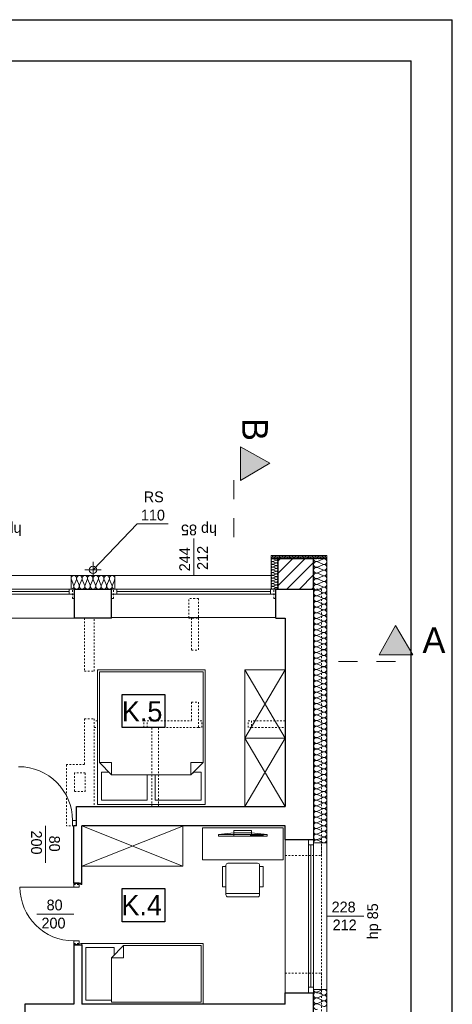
# Model space of a CAD drawing. Extents: x -220425 to -32551, y -64521 to 77206.
# Tile 53 of 59: x -167787 to -161360, y 36473 to 51109. Entities that reach past the tile are written whole.
import ezdxf

# ---------------------------------------------------------------- set-up
doc = ezdxf.new("R2010")
doc.units = 0
doc.header["$MEASUREMENT"] = 0
doc.linetypes.add('Dashed', pattern=[564.444447, 282.222223, -282.222223])
doc.linetypes.add('Hidden Line', pattern=[50, 25, -25])
for name, color, linetype, lineweight in [('#ks', 34, 'Continuous', 30), ('Arch opisy_Nr_Pióra__21', 7, 'Continuous', 9), ('Arch rynny_Nr_Pióra__21', 7, 'Continuous', 9), ('Arch wyburzenia_Nr_Pióra__46', 5, 'Continuous', 13), ('Arch wykończenie_Nr_Pióra__46', 5, 'Continuous', 13), ('Arch ściany nośne_Nr_Pióra__21', 7, 'Continuous', 9), ('Arch ściany nośne_Nr_Pióra__27', 7, 'Continuous', 30), ('Drzwi ArchiCAD_Nr_Pióra__27', 7, 'Continuous', 30), ('Drzwi ArchiCAD_Nr_Pióra__5', 7, 'Continuous', 13), ('INWENT OPISY_Nr_Pióra__21', 7, 'Continuous', 9), ('INWENT OPISY_Nr_Pióra__41', 7, 'Continuous', 15), ('INWENT. DRZWI_Nr_Pióra__101', 8, 'Continuous', 13), ('INWENT.ŚCIANY_Nr_Pióra__1', 7, 'Continuous', 25), ('INWENT.ŚCIANY_Nr_Pióra__101', 8, 'Continuous', 13)]:
    doc.layers.add(name, color=color, linetype=linetype, lineweight=lineweight)
for name, color, linetype, lineweight, true_color in [('Arch drzwi_Nr_Pióra__4', 7, 'Continuous', 9, 0x029e21), ('Arch ocieplenie_Nr_Pióra__22', 7, 'Continuous', 9, 0x7f7f7f), ('Arch okna_Nr_Pióra__4', 7, 'Continuous', 9, 0x029e21), ('Arch wyposazenie_Nr_Pióra__9', 7, 'Continuous', 13, 0x3dad99)]:
    doc.layers.add(name, color=color, linetype=linetype, lineweight=lineweight, true_color=true_color)
doc.layers.add('Drzwi ArchiCAD', color=7, linetype='Continuous')
doc.styles.add('GENERATED_STYLE_4', font='txt')
doc.styles.add('GENERATED_STYLE_6', font='txt')

# ---------------------------------------------------------------- blocks, each defined once
blk = doc.blocks.new('A$C382C6C0C')
at = {"layer": '#ks', "color": 7, "lineweight": -3}
for p, q in [((-248.5, 61), (3951.5, 61)), ((3951.5, -2909), (3951.5, 61)), ((0, 0), (3890.5, 0)), ((3890.5, -2848), (3890.5, 0))]:
    blk.add_line(p, q, dxfattribs=at)
blk = doc.blocks.new('A$C68B81502')
at = {"color": 252}
for p, q in [((30987, 10600), (30987, 11094)), ((30987, 11094), (31622, 11094)), ((31622, 11094), (31622, 10600)), ((31622, 10600), (30987, 10600)), ((30987, 7715), (30987, 8209)), ((30987, 8209), (31622, 8209)), ((31622, 8209), (31622, 7715)), ((31622, 7715), (30987, 7715))]:
    blk.add_line(p, q, dxfattribs=at)
at = {"layer": 'Arch ocieplenie_Nr_Pióra__22', "color": 252, "linetype": 'Continuous'}
for p, q in [((33201, 13145), (33210, 13125)), ((33212, 13125), (33220, 13145)), ((33222, 13145), (33231, 13125)), ((33270, 13091), (33230, 13108)), ((33230, 13071), (33270, 13088)), ((33270, 13050), (33230, 13067)), ((33230, 13030), (33270, 13047)), ((33270, 13009), (33230, 13026)), ((33233, 13125), (33242, 13145)), ((33243, 13145), (33252, 13125)), ((33254, 13125), (33263, 13145)), ((33265, 13145), (33274, 13125)), ((33275, 13125), (33284, 13145)), ((33286, 13145), (33295, 13125)), ((33297, 13125), (33306, 13145)), ((33307, 13145), (33316, 13125)), ((33318, 13125), (33327, 13145)), ((33329, 13145), (33337, 13125)), ((33339, 13125), (33348, 13145)), ((33350, 13145), (33359, 13125)), ((33361, 13125), (33369, 13145)), ((33371, 13145), (33380, 13125)), ((33382, 13125), (33391, 13145)), ((33392, 13145), (33401, 13125)), ((33403, 13125), (33412, 13145)), ((33414, 13145), (33423, 13125)), ((33424, 13125), (33433, 13145)), ((33435, 13145), (33444, 13125)), ((33446, 13125), (33454, 13145)), ((33456, 13145), (33465, 13125)), ((33467, 13125), (33476, 13145)), ((33478, 13145), (33486, 13125)), ((33488, 13125), (33497, 13145)), ((33499, 13145), (33508, 13125)), ((33509, 13125), (33518, 13145)), ((33520, 13145), (33529, 13125)), ((33531, 13125), (33540, 13145)), ((33541, 13145), (33550, 13125)), ((33552, 13125), (33561, 13145)), ((33563, 13145), (33572, 13125)), ((33573, 13125), (33582, 13145)), ((33584, 13145), (33593, 13125)), ((33595, 13125), (33603, 13145)), ((33605, 13145), (33614, 13125)), ((33616, 13125), (33625, 13145)), ((33627, 13145), (33635, 13125)), ((33637, 13125), (33646, 13145)), ((33648, 13145), (33657, 13125)), ((33658, 13125), (33667, 13145)), ((33669, 13145), (33678, 13125)), ((33680, 13125), (33689, 13145)), ((33690, 13145), (33699, 13125)), ((33701, 13125), (33710, 13145)), ((33712, 13145), (33721, 13125)), ((33722, 13125), (33731, 13145)), ((33733, 13145), (33742, 13125)), ((33744, 13125), (33752, 13145)), ((33754, 13145), (33763, 13125)), ((33765, 13125), (33774, 13145)), ((33776, 13145), (33784, 13125)), ((33786, 13125), (33795, 13145)), ((33797, 13145), (33806, 13125)), ((33807, 13125), (33816, 13145)), ((33818, 13145), (33827, 13125)), ((33829, 13125), (33838, 13145)), ((33839, 13145), (33848, 13125)), ((33850, 13125), (33859, 13145)), ((33861, 13145), (33869, 13125)), ((33871, 13125), (33880, 13145)), ((33882, 13145), (33891, 13125)), ((33970, 13106), (33890, 13071)), ((33890, 13064), (33970, 13029)), ((33893, 13125), (33901, 13145)), ((33903, 13145), (33912, 13125)), ((33914, 13125), (33923, 13145)), ((33924, 13145), (33933, 13125)), ((33935, 13125), (33944, 13145)), ((33946, 13145), (33955, 13125)), ((33956, 13125), (33965, 13145)), ((33967, 13145), (33976, 13125)), ((33978, 13125), (33987, 13145)), ((33988, 13145), (33997, 13125)), ((33999, 13125), (34008, 13145)), ((34010, 13145), (34018, 13125)), ((34020, 13125), (34029, 13145)), ((33230, 12989), (33270, 13006)), ((33270, 12969), (33230, 12986)), ((33230, 12948), (33270, 12965)), ((33270, 12928), (33230, 12945)), ((33230, 12907), (33270, 12924)), ((33270, 12887), (33230, 12904)), ((33230, 12866), (33270, 12883)), ((33970, 13022), (33890, 12987)), ((33890, 12980), (33970, 12945)), ((33970, 12938), (33890, 12903)), ((33890, 12895), (33970, 12860)), ((30233, 12800), (30267, 12720)), ((30274, 12720), (30308, 12800)), ((30315, 12800), (30348, 12720)), ((30355, 12720), (30389, 12800)), ((30396, 12800), (30430, 12720)), ((30437, 12720), (30470, 12800)), ((30477, 12800), (30511, 12720)), ((30518, 12720), (30552, 12800)), ((30558, 12800), (30592, 12720)), ((30599, 12720), (30633, 12800)), ((30640, 12800), (30673, 12720)), ((30680, 12720), (30714, 12800)), ((30721, 12800), (30755, 12720)), ((30762, 12720), (30795, 12800)), ((30802, 12800), (30836, 12720)), ((30843, 12720), (30877, 12800)), ((33270, 12846), (33230, 12863)), ((33230, 12825), (33270, 12842)), ((33270, 12805), (33230, 12822)), ((33230, 12784), (33270, 12801)), ((33270, 12764), (33230, 12781)), ((33230, 12744), (33270, 12761)), ((33270, 12723), (33230, 12740)), ((33970, 12853), (33890, 12818)), ((33890, 12811), (33970, 12776)), ((33970, 12769), (33890, 12734)), ((33230, 12703), (33270, 12720)), ((33270, 12682), (33230, 12699)), ((33230, 12662), (33270, 12679)), ((33890, 12727), (33970, 12692)), ((33970, 12684), (33890, 12649)), ((33890, 12642), (33970, 12607)), ((33970, 12600), (33890, 12565)), ((33890, 12558), (33970, 12523)), ((33970, 12516), (33890, 12481)), ((33890, 12473), (33970, 12438)), ((33970, 12431), (33890, 12396)), ((33890, 12389), (33970, 12354)), ((33970, 12347), (33890, 12312)), ((33890, 12305), (33970, 12270)), ((33970, 12262), (33890, 12227)), ((33890, 12220), (33970, 12185)), ((33970, 12178), (33890, 12143)), ((33890, 12136), (33970, 12101)), ((33970, 12094), (33890, 12059)), ((33890, 12051), (33970, 12016)), ((33970, 12009), (33890, 11974)), ((33890, 11967), (33970, 11932)), ((33970, 11925), (33890, 11890)), ((33890, 11883), (33970, 11848)), ((33970, 11840), (33890, 11805)), ((33890, 11798), (33970, 11763)), ((33970, 11756), (33890, 11721)), ((33890, 11714), (33970, 11679)), ((33970, 11672), (33890, 11637)), ((33890, 11629), (33970, 11594)), ((33970, 11587), (33890, 11552)), ((33890, 11545), (33970, 11510)), ((33970, 11503), (33890, 11468)), ((33890, 11461), (33970, 11426)), ((33970, 11418), (33890, 11383)), ((33890, 11376), (33970, 11341)), ((33970, 11334), (33890, 11299)), ((33890, 11292), (33970, 11257)), ((33970, 11250), (33890, 11215)), ((33890, 11207), (33970, 11172)), ((33970, 11165), (33890, 11130)), ((33890, 11123), (33970, 11088)), ((33970, 11081), (33890, 11046)), ((33890, 11039), (33970, 11004)), ((33970, 10996), (33890, 10961)), ((33890, 10954), (33970, 10919)), ((33970, 10912), (33890, 10877)), ((33890, 10870), (33970, 10835)), ((33970, 10828), (33890, 10793)), ((33890, 10785), (33970, 10750)), ((33970, 10743), (33890, 10708)), ((33890, 10701), (33970, 10666)), ((33970, 10659), (33890, 10624)), ((33890, 10617), (33970, 10582)), ((33970, 10574), (33890, 10539)), ((33890, 10532), (33970, 10497)), ((33970, 10490), (33890, 10455)), ((33890, 10448), (33970, 10413)), ((33970, 10406), (33890, 10371)), ((33890, 10363), (33970, 10328)), ((33970, 10321), (33890, 10286)), ((33890, 10279), (33970, 10244)), ((33970, 10237), (33890, 10202)), ((33890, 10195), (33970, 10160)), ((33970, 10152), (33890, 10117)), ((33890, 10110), (33970, 10075)), ((33970, 10068), (33890, 10033)), ((33890, 10026), (33970, 9991)), ((33970, 9984), (33890, 9949)), ((33890, 9941), (33970, 9906)), ((33970, 9899), (33890, 9864)), ((33890, 9857), (33970, 9822)), ((33970, 9815), (33890, 9780)), ((33890, 9773), (33970, 9738)), ((33970, 9730), (33890, 9695)), ((33890, 9688), (33970, 9653)), ((33970, 9646), (33890, 9611)), ((33890, 9604), (33970, 9569)), ((33970, 9562), (33890, 9527)), ((33890, 9519), (33970, 9484)), ((33970, 9477), (33890, 9442)), ((33890, 9435), (33970, 9400)), ((33970, 9393), (33890, 9358)), ((33890, 9351), (33970, 9316)), ((33970, 9308), (33890, 9273)), ((33890, 9266), (33970, 9231)), ((33970, 9224), (33890, 9189)), ((33890, 9182), (33970, 9147)), ((33970, 9140), (33890, 9105)), ((33890, 9097), (33970, 9062)), ((33970, 9055), (33890, 9020)), ((33890, 9013), (33970, 8978)), ((33970, 8971), (33890, 8936)), ((33890, 8929), (33970, 8894)), ((33970, 6706), (33890, 6671)), ((33890, 6664), (33970, 6628)), ((33970, 6621), (33890, 6586)), ((33890, 6579), (33970, 6543)), ((33970, 6536), (33890, 6500)), ((33890, 6493), (33970, 6458))]:
    blk.add_line(p, q, dxfattribs=at)
for centre, major_axis, ratio, start_param, end_param in [((33211, 13149), (10.6, 0), 0.999328, 5.870392, 9.837571), ((33221, 13090), (-21.3, 0), 0.961761, 4.299595, 8.266775), ((33221, 13049), (-21.3, 0), 0.961761, 4.299595, 8.266775), ((33221, 13008), (-21.3, 0), 0.961761, 4.299595, 8.266775), ((33200, 13121), (10.6, 0), 0.999328, 4.712389, 6.695979), ((33221, 13121), (10.6, 0), 0.999328, 2.7288, 6.695979), ((33232, 13149), (10.6, 0), 0.999328, 5.870392, 9.837571), ((33243, 13121), (10.6, 0), 0.999328, 2.7288, 6.695979), ((33253, 13149), (10.6, 0), 0.999328, 5.870392, 9.837571), ((33264, 13121), (10.6, 0), 0.999328, 2.7288, 6.695979), ((33274, 13149), (10.6, 0), 0.999328, 5.870392, 9.837571), ((33279, 13110), (-21.3, 0), 0.961761, 1.158004, 3.141593), ((33279, 13069), (-21.3, 0), 0.961761, 1.158004, 5.125183), ((33279, 13028), (-21.3, 0), 0.961761, 1.158004, 5.125183), ((33285, 13121), (10.6, 0), 0.999328, 2.7288, 6.695979), ((33296, 13149), (10.6, 0), 0.999328, 5.870392, 9.837571), ((33306, 13121), (10.6, 0), 0.999328, 2.7288, 6.695979), ((33317, 13149), (10.6, 0), 0.999328, 5.870392, 9.837571), ((33328, 13121), (10.6, 0), 0.999328, 2.7288, 6.695979), ((33338, 13149), (10.6, 0), 0.999328, 5.870392, 9.837571), ((33349, 13121), (10.6, 0), 0.999328, 2.7288, 6.695979), ((33360, 13149), (10.6, 0), 0.999328, 5.870392, 9.837571), ((33370, 13121), (10.6, 0), 0.999328, 2.7288, 6.695979), ((33381, 13149), (10.6, 0), 0.999328, 5.870392, 9.837571), ((33392, 13121), (10.6, 0), 0.999328, 2.7288, 6.695979), ((33402, 13149), (10.6, 0), 0.999328, 5.870392, 9.837571), ((33413, 13121), (10.6, 0), 0.999328, 2.7288, 6.695979), ((33423, 13149), (10.6, 0), 0.999328, 5.870392, 9.837571), ((33434, 13121), (10.6, 0), 0.999328, 2.7288, 6.695979), ((33445, 13149), (10.6, 0), 0.999328, 5.870392, 9.837571), ((33455, 13121), (10.6, 0), 0.999328, 2.7288, 6.695979), ((33466, 13149), (10.6, 0), 0.999328, 5.870392, 9.837571), ((33477, 13121), (10.6, 0), 0.999328, 2.7288, 6.695979), ((33487, 13149), (10.6, 0), 0.999328, 5.870392, 9.837571), ((33498, 13121), (10.6, 0), 0.999328, 2.7288, 6.695979), ((33509, 13149), (10.6, 0), 0.999328, 5.870392, 9.837571), ((33519, 13121), (10.6, 0), 0.999328, 2.7288, 6.695979), ((33530, 13149), (10.6, 0), 0.999328, 5.870392, 9.837571), ((33541, 13121), (10.6, 0), 0.999328, 2.7288, 6.695979), ((33551, 13149), (10.6, 0), 0.999328, 5.870392, 9.837571), ((33562, 13121), (10.6, 0), 0.999328, 2.7288, 6.695979), ((33572, 13149), (10.6, 0), 0.999328, 5.870392, 9.837571), ((33583, 13121), (10.6, 0), 0.999328, 2.7288, 6.695979), ((33594, 13149), (10.6, 0), 0.999328, 5.870392, 9.837571), ((33604, 13121), (10.6, 0), 0.999328, 2.7288, 6.695979), ((33615, 13149), (10.6, 0), 0.999328, 5.870392, 9.837571), ((33626, 13121), (10.6, 0), 0.999328, 2.7288, 6.695979), ((33636, 13149), (10.6, 0), 0.999328, 5.870392, 9.837571), ((33647, 13121), (10.6, 0), 0.999328, 2.7288, 6.695979), ((33658, 13149), (10.6, 0), 0.999328, 5.870392, 9.837571), ((33668, 13121), (10.6, 0), 0.999328, 2.7288, 6.695979), ((33679, 13149), (10.6, 0), 0.999328, 5.870392, 9.837571), ((33689, 13121), (10.6, 0), 0.999328, 2.7288, 6.695979), ((33700, 13149), (10.6, 0), 0.999328, 5.870392, 9.837571), ((33711, 13121), (10.6, 0), 0.999328, 2.7288, 6.695979), ((33721, 13149), (10.6, 0), 0.999328, 5.870392, 9.837571), ((33732, 13121), (10.6, 0), 0.999328, 2.7288, 6.695979), ((33743, 13149), (10.6, 0), 0.999328, 5.870392, 9.837571), ((33753, 13121), (10.6, 0), 0.999328, 2.7288, 6.695979), ((33764, 13149), (10.6, 0), 0.999328, 5.870392, 9.837571), ((33775, 13121), (10.6, 0), 0.999328, 2.7288, 6.695979), ((33785, 13149), (10.6, 0), 0.999328, 5.870392, 9.837571), ((33796, 13121), (10.6, 0), 0.999328, 2.7288, 6.695979), ((33807, 13149), (10.6, 0), 0.999328, 5.870392, 9.837571), ((33817, 13121), (10.6, 0), 0.999328, 2.7288, 6.695979), ((33828, 13149), (10.6, 0), 0.999328, 5.870392, 9.837571), ((33838, 13121), (10.6, 0), 0.999328, 2.7288, 6.695979), ((33873, 13026), (42.5, 0), 0.99211, 1.158004, 5.125183), ((33873, 13110), (42.5, 0), 0.99211, 3.141593, 5.125182), ((33849, 13149), (10.6, 0), 0.999328, 5.870392, 9.837571), ((33860, 13121), (10.6, 0), 0.999328, 2.7288, 6.695979), ((33870, 13149), (10.6, 0), 0.999328, 5.870392, 9.837571), ((33881, 13121), (10.6, 0), 0.999328, 2.7288, 6.695979), ((33892, 13149), (10.6, 0), 0.999328, 5.870392, 9.837571), ((33902, 13121), (10.6, 0), 0.999328, 2.7288, 6.695979), ((33913, 13149), (10.6, 0), 0.999328, 5.870392, 9.837571), ((33924, 13121), (10.6, 0), 0.999328, 2.7288, 6.695979), ((33934, 13149), (10.6, 0), 0.999328, 5.870392, 9.837571), ((33945, 13121), (10.6, 0), 0.999328, 2.7288, 6.695979), ((33956, 13149), (10.6, 0), 0.999328, 5.870392, 9.837571), ((33966, 13121), (10.6, 0), 0.999328, 2.7288, 6.695979), ((33977, 13149), (10.6, 0), 0.999328, 5.870392, 9.837571), ((33987, 13068), (42.5, 0), 0.99211, 4.299595, 8.266775), ((33987, 12983), (42.5, 0), 0.99211, 4.299595, 8.266775), ((33987, 13121), (10.6, 0), 0.999328, 2.7288, 6.695979), ((33998, 13149), (10.6, 0), 0.999328, 5.870392, 9.837571), ((34009, 13121), (10.6, 0), 0.999328, 2.7288, 6.695979), ((34019, 13149), (10.6, 0), 0.999328, 5.870392, 9.837571), ((34030, 13121), (10.6, 0), 0.999328, 2.7288, 4.712389), ((33221, 12967), (-21.3, 0), 0.961761, 4.299595, 8.266775), ((33221, 12926), (-21.3, 0), 0.961761, 4.299595, 8.266775), ((33221, 12885), (-21.3, 0), 0.961761, 4.299595, 8.266775), ((33279, 12987), (-21.3, 0), 0.961761, 1.158004, 5.125183), ((33279, 12946), (-21.3, 0), 0.961761, 1.158004, 5.125183), ((33279, 12905), (-21.3, 0), 0.961761, 1.158004, 5.125183), ((33279, 12865), (-21.3, 0), 0.961761, 1.158004, 5.125183), ((33873, 12941), (42.5, 0), 0.99211, 1.158004, 5.125183), ((33873, 12857), (42.5, 0), 0.99211, 1.158004, 5.125183), ((33987, 12899), (42.5, 0), 0.99211, 4.299595, 8.266775), ((30271, 12817), (0, 42.5), 0.955082, 4.299595, 8.266775), ((30352, 12817), (0, 42.5), 0.955082, 4.299595, 8.266775), ((30433, 12817), (0, 42.5), 0.955082, 4.299595, 8.266775), ((30514, 12817), (0, 42.5), 0.955082, 4.299595, 8.266775), ((30596, 12817), (0, 42.5), 0.955082, 4.299595, 8.266775), ((30677, 12817), (0, 42.5), 0.955082, 4.299595, 8.266775), ((30758, 12817), (0, 42.5), 0.955082, 4.299595, 8.266775), ((30839, 12817), (0, 42.5), 0.955082, 4.299595, 8.266775), ((33221, 12844), (-21.3, 0), 0.961761, 4.299595, 8.266775), ((33221, 12803), (-21.3, 0), 0.961761, 4.299595, 8.266775), ((33221, 12762), (-21.3, 0), 0.961761, 4.299595, 8.266775), ((33221, 12721), (-21.3, 0), 0.961761, 4.299595, 8.266775), ((33279, 12824), (-21.3, 0), 0.961761, 1.158004, 5.125183), ((33279, 12783), (-21.3, 0), 0.961761, 1.158004, 5.125183), ((33279, 12742), (-21.3, 0), 0.961761, 1.158004, 5.125183), ((33873, 12772), (42.5, 0), 0.99211, 1.158004, 5.125183), ((33873, 12688), (42.5, 0), 0.99211, 1.158004, 5.125183), ((33987, 12815), (42.5, 0), 0.99211, 4.299595, 8.266775), ((33987, 12730), (42.5, 0), 0.99211, 4.299595, 8.266775), ((30230, 12703), (0, 42.5), 0.955082, 3.141593, 5.125182), ((30311, 12703), (0, 42.5), 0.955082, 1.158004, 5.125183), ((30392, 12703), (0, 42.5), 0.955082, 1.158004, 5.125183), ((30474, 12703), (0, 42.5), 0.955082, 1.158004, 5.125183), ((30555, 12703), (0, 42.5), 0.955082, 1.158004, 5.125183), ((30636, 12703), (0, 42.5), 0.955082, 1.158004, 5.125183), ((30717, 12703), (0, 42.5), 0.955082, 1.158004, 5.125183), ((30799, 12703), (0, 42.5), 0.955082, 1.158004, 5.125183), ((30880, 12703), (0, 42.5), 0.955082, 1.158004, 3.141593), ((33221, 12680), (-21.3, 0), 0.961761, 4.299595, 8.266775), ((33279, 12701), (-21.3, 0), 0.961761, 1.158004, 5.125183), ((33279, 12660), (-21.3, 0), 0.961761, 3.141593, 5.125182), ((33873, 12604), (42.5, 0), 0.99211, 1.158004, 5.125183), ((33987, 12646), (42.5, 0), 0.99211, 4.299595, 8.266775), ((33987, 12561), (42.5, 0), 0.99211, 4.299595, 8.266775), ((33873, 12519), (42.5, 0), 0.99211, 1.158004, 5.125183), ((33873, 12435), (42.5, 0), 0.99211, 1.158004, 5.125183), ((33987, 12477), (42.5, 0), 0.99211, 4.299595, 8.266775), ((33873, 12350), (42.5, 0), 0.99211, 1.158004, 5.125183), ((33873, 12266), (42.5, 0), 0.99211, 1.158004, 5.125183), ((33987, 12393), (42.5, 0), 0.99211, 4.299595, 8.266775), ((33987, 12308), (42.5, 0), 0.99211, 4.299595, 8.266775), ((33873, 12182), (42.5, 0), 0.99211, 1.158004, 5.125183), ((33987, 12224), (42.5, 0), 0.99211, 4.299595, 8.266775), ((33987, 12139), (42.5, 0), 0.99211, 4.299595, 8.266775), ((33873, 12097), (42.5, 0), 0.99211, 1.158004, 5.125183), ((33873, 12013), (42.5, 0), 0.99211, 1.158004, 5.125183), ((33987, 12055), (42.5, 0), 0.99211, 4.299595, 8.266775), ((33987, 11971), (42.5, 0), 0.99211, 4.299595, 8.266775), ((33873, 11928), (42.5, 0), 0.99211, 1.158004, 5.125183), ((33873, 11844), (42.5, 0), 0.99211, 1.158004, 5.125183), ((33987, 11886), (42.5, 0), 0.99211, 4.299595, 8.266775), ((33873, 11760), (42.5, 0), 0.99211, 1.158004, 5.125183), ((33873, 11675), (42.5, 0), 0.99211, 1.158004, 5.125183), ((33987, 11802), (42.5, 0), 0.99211, 4.299595, 8.266775), ((33987, 11717), (42.5, 0), 0.99211, 4.299595, 8.266775), ((33873, 11591), (42.5, 0), 0.99211, 1.158004, 5.125183), ((33987, 11633), (42.5, 0), 0.99211, 4.299595, 8.266775), ((33987, 11549), (42.5, 0), 0.99211, 4.299595, 8.266775), ((33873, 11506), (42.5, 0), 0.99211, 1.158004, 5.125183), ((33873, 11422), (42.5, 0), 0.99211, 1.158004, 5.125183), ((33987, 11464), (42.5, 0), 0.99211, 4.299595, 8.266775), ((33987, 11380), (42.5, 0), 0.99211, 4.299595, 8.266775), ((33873, 11338), (42.5, 0), 0.99211, 1.158004, 5.125183), ((33873, 11253), (42.5, 0), 0.99211, 1.158004, 5.125183), ((33987, 11295), (42.5, 0), 0.99211, 4.299595, 8.266775), ((33873, 11169), (42.5, 0), 0.99211, 1.158004, 5.125183), ((33873, 11084), (42.5, 0), 0.99211, 1.158004, 5.125183), ((33987, 11211), (42.5, 0), 0.99211, 4.299595, 8.266775), ((33987, 11127), (42.5, 0), 0.99211, 4.299595, 8.266775), ((33873, 11000), (42.5, 0), 0.99211, 1.158004, 5.125183), ((33987, 11042), (42.5, 0), 0.99211, 4.299595, 8.266775), ((33987, 10958), (42.5, 0), 0.99211, 4.299595, 8.266775), ((33873, 10916), (42.5, 0), 0.99211, 1.158004, 5.125183), ((33873, 10831), (42.5, 0), 0.99211, 1.158004, 5.125183), ((33987, 10873), (42.5, 0), 0.99211, 4.299595, 8.266775), ((33987, 10789), (42.5, 0), 0.99211, 4.299595, 8.266775), ((33873, 10747), (42.5, 0), 0.99211, 1.158004, 5.125183), ((33873, 10662), (42.5, 0), 0.99211, 1.158004, 5.125183), ((33987, 10705), (42.5, 0), 0.99211, 4.299595, 8.266775), ((33873, 10578), (42.5, 0), 0.99211, 1.158004, 5.125183), ((33873, 10494), (42.5, 0), 0.99211, 1.158004, 5.125183), ((33987, 10620), (42.5, 0), 0.99211, 4.299595, 8.266775), ((33987, 10536), (42.5, 0), 0.99211, 4.299595, 8.266775), ((33873, 10409), (42.5, 0), 0.99211, 1.158004, 5.125183), ((33987, 10451), (42.5, 0), 0.99211, 4.299595, 8.266775), ((33987, 10367), (42.5, 0), 0.99211, 4.299595, 8.266775), ((33873, 10325), (42.5, 0), 0.99211, 1.158004, 5.125183), ((33873, 10240), (42.5, 0), 0.99211, 1.158004, 5.125183), ((33987, 10283), (42.5, 0), 0.99211, 4.299595, 8.266775), ((33873, 10156), (42.5, 0), 0.99211, 1.158004, 5.125183), ((33873, 10072), (42.5, 0), 0.99211, 1.158004, 5.125183), ((33987, 10198), (42.5, 0), 0.99211, 4.299595, 8.266775), ((33987, 10114), (42.5, 0), 0.99211, 4.299595, 8.266775), ((33873, 9987), (42.5, 0), 0.99211, 1.158004, 5.125183), ((33987, 10029), (42.5, 0), 0.99211, 4.299595, 8.266775), ((33987, 9945), (42.5, 0), 0.99211, 4.299595, 8.266775), ((33873, 9903), (42.5, 0), 0.99211, 1.158004, 5.125183), ((33873, 9818), (42.5, 0), 0.99211, 1.158004, 5.125183), ((33987, 9861), (42.5, 0), 0.99211, 4.299595, 8.266775), ((33987, 9776), (42.5, 0), 0.99211, 4.299595, 8.266775), ((33873, 9734), (42.5, 0), 0.99211, 1.158004, 5.125183), ((33873, 9650), (42.5, 0), 0.99211, 1.158004, 5.125183), ((33987, 9692), (42.5, 0), 0.99211, 4.299595, 8.266775), ((33873, 9565), (42.5, 0), 0.99211, 1.158004, 5.125183), ((33873, 9481), (42.5, 0), 0.99211, 1.158004, 5.125183), ((33987, 9607), (42.5, 0), 0.99211, 4.299595, 8.266775), ((33987, 9523), (42.5, 0), 0.99211, 4.299595, 8.266775), ((33873, 9396), (42.5, 0), 0.99211, 1.158004, 5.125183), ((33987, 9439), (42.5, 0), 0.99211, 4.299595, 8.266775), ((33987, 9354), (42.5, 0), 0.99211, 4.299595, 8.266775), ((33873, 9312), (42.5, 0), 0.99211, 1.158004, 5.125183), ((33873, 9228), (42.5, 0), 0.99211, 1.158004, 5.125183), ((33987, 9270), (42.5, 0), 0.99211, 4.299595, 8.266775), ((33987, 9185), (42.5, 0), 0.99211, 4.299595, 8.266775), ((33873, 9143), (42.5, 0), 0.99211, 1.158004, 5.125183), ((33873, 9059), (42.5, 0), 0.99211, 1.158004, 5.125183), ((33987, 9101), (42.5, 0), 0.99211, 4.299595, 8.266775), ((33873, 8974), (42.5, 0), 0.99211, 1.158004, 5.125183), ((33873, 8890), (42.5, 0), 0.99211, 1.158004, 3.141593), ((33987, 9017), (42.5, 0), 0.99211, 4.299595, 8.266775), ((33987, 8932), (42.5, 0), 0.99211, 4.299595, 8.266775), ((33873, 6625), (0, -42.6), 0.998042, 2.7288, 6.695979), ((33873, 6540), (0, -42.6), 0.998042, 2.7288, 6.695979), ((33873, 6710), (0, -42.6), 0.998042, 4.712389, 6.695979), ((33987, 6667), (0, -42.6), 0.998042, 5.870392, 9.837571), ((33987, 6582), (0, -42.6), 0.998042, 5.870392, 9.837571), ((33873, 6454), (0, -42.6), 0.998042, 2.7288, 6.695979), ((33987, 6497), (0, -42.6), 0.998042, 5.870392, 9.837571)]:
    blk.add_ellipse(centre, major_axis=major_axis, ratio=ratio, start_param=start_param, end_param=end_param, dxfattribs=at)
at = {"layer": 'Arch okna_Nr_Pióra__4', "color": 252, "linetype": 'Continuous'}
for p, q in [((32050, 12860), (32050, 13410)), ((27910, 12860), (30230, 12860)), ((30880, 12860), (33220, 12860)), ((27860, 12660), (30280, 12660)), ((29130, 12622), (30200, 12622)), ((30200, 12585), (30200, 12660)), ((30830, 12660), (33270, 12660)), ((30910, 12585), (30910, 12660)), ((30910, 12622), (33190, 12622)), ((33190, 12585), (33190, 12660)), ((29130, 12585), (30280, 12585)), ((30830, 12585), (33270, 12585)), ((29130, 12230), (30280, 12230)), ((30830, 12240), (33270, 12240)), ((29850, 8590), (29850, 9140)), ((33410, 8940), (33410, 6660)), ((33755, 8940), (33755, 6660)), ((33830, 8940), (33830, 6660)), ((33755, 8860), (33830, 8860)), ((33792, 8860), (33792, 6740)), ((34030, 8890), (34030, 6710)), ((30270, 7830), (29720, 7830)), ((34030, 7800), (34580, 7800)), ((33755, 6740), (33830, 6740))]:
    blk.add_line(p, q, dxfattribs=at)
at = {"layer": 'Arch opisy_Nr_Pióra__21', "color": 252, "linetype": 'Continuous'}
for p, q in [((30987, 10600), (30987, 11094)), ((30987, 11094), (31622, 11094)), ((31622, 11094), (31622, 10600)), ((31622, 10600), (30987, 10600)), ((30987, 7715), (30987, 8209)), ((30987, 8209), (31622, 8209)), ((31622, 8209), (31622, 7715)), ((31622, 7715), (30987, 7715))]:
    blk.add_line(p, q, dxfattribs=at)
at = {"layer": 'Arch rynny_Nr_Pióra__21', "color": 252, "linetype": 'Continuous'}
for p, q in [((31210, 13631), (30555, 12945)), ((31673, 13631), (31210, 13631)), ((30555, 12825), (30555, 13065)), ((30675, 12945), (30435, 12945))]:
    blk.add_line(p, q, dxfattribs=at)
blk.add_circle((30555, 12945), 55, dxfattribs=at)
at = {"layer": 'Arch wyburzenia_Nr_Pióra__46', "color": 252, "linetype": 'Continuous'}
for p, q in [((30230, 12660), (30230, 12860)), ((30230, 12860), (30880, 12860)), ((30880, 12860), (30880, 12660)), ((33830, 8890), (34030, 8890)), ((33830, 6710), (34030, 6710))]:
    blk.add_line(p, q, dxfattribs=at)
at = {"layer": 'Arch wykończenie_Nr_Pióra__46', "color": 252, "linetype": 'Continuous'}
for p, q in [((33200, 13160), (33200, 12660)), ((34030, 13160), (33200, 13160)), ((34030, 8890), (34030, 13160)), ((34030, 6710), (34030, -500))]:
    blk.add_line(p, q, dxfattribs=at)
at = {"layer": 'Arch wyposazenie_Nr_Pióra__9', "color": 252, "linetype": 'Continuous'}
for p, q in [((30620, 11460), (30620, 9460)), ((32220, 11460), (30620, 11460)), ((30650, 11430), (30650, 10080)), ((31420, 11430), (30650, 11430)), ((32190, 11430), (31420, 11430)), ((32190, 10080), (32190, 11430)), ((32220, 9460), (32220, 11460)), ((32810, 10445), (33410, 11460)), ((33410, 10445), (32810, 11460)), ((32810, 11460), (33410, 11460)), ((32810, 9430), (32810, 11460)), ((32810, 9430), (33410, 10445)), ((32810, 10445), (33410, 9430)), ((32810, 10445), (33410, 10445)), ((30650, 10080), (30830, 10080)), ((30650, 10080), (30830, 9900)), ((30830, 9900), (30830, 10080)), ((32010, 9900), (32010, 10080)), ((32190, 10080), (32010, 10080)), ((32010, 9900), (32190, 10080)), ((30680, 9940), (30680, 9520)), ((30790, 9940), (30680, 9940)), ((30830, 9900), (30790, 9940)), ((30830, 9900), (31420, 9900)), ((31360, 9900), (30830, 9900)), ((31360, 9520), (31360, 9900)), ((31420, 9900), (32010, 9900)), ((32010, 9900), (31480, 9900)), ((31480, 9900), (31480, 9520)), ((32050, 9940), (32010, 9900)), ((32160, 9940), (32050, 9940)), ((32160, 9520), (32160, 9940)), ((30680, 9520), (31360, 9520)), ((31480, 9520), (32160, 9520)), ((32220, 9460), (30620, 9460)), ((30390, 8540), (31900, 9140)), ((31890, 8540), (30390, 9140)), ((31890, 8540), (31890, 9140)), ((32180, 8635), (32180, 9110)), ((33380, 9110), (32180, 9110)), ((33380, 8635), (33380, 9110)), ((32649, 9038), (32417, 9013)), ((32417, 9013), (33143, 9013)), ((32417, 9013), (32417, 8988)), ((32417, 8988), (33143, 8988)), ((32911, 9070), (32649, 9070)), ((32649, 9070), (32649, 8988)), ((32911, 9038), (32649, 9038)), ((32896, 8998), (32896, 9004)), ((32896, 9004), (32927, 9004)), ((32927, 8998), (32896, 8998)), ((32911, 8988), (32911, 9070)), ((33143, 9013), (32911, 9038)), ((32927, 9004), (32927, 8998)), ((32942, 9004), (33004, 9004)), ((32942, 8998), (32942, 9004)), ((33004, 8998), (32942, 8998)), ((33004, 9004), (33004, 8998)), ((33019, 9004), (33081, 9004)), ((33019, 8998), (33019, 9004)), ((33081, 8998), (33019, 8998)), ((33081, 9004), (33081, 8998)), ((33143, 8988), (33143, 9013)), ((30390, 8540), (31890, 8540)), ((32180, 8635), (33380, 8635)), ((32530, 8535), (32480, 8535)), ((32480, 8235), (32480, 8535)), ((32530, 8115), (32530, 8555)), ((33000, 8585), (32560, 8585)), ((33030, 8555), (33030, 8115)), ((33080, 8535), (33030, 8535)), ((33080, 8535), (33080, 8235)), ((32530, 8235), (32480, 8235)), ((33080, 8235), (33030, 8235)), ((33030, 8135), (32530, 8135)), ((33000, 8085), (32560, 8085)), ((30390, 7390), (30790, 7390)), ((30390, 7390), (30390, 6490)), ((30390, 7390), (32190, 7390)), ((30450, 7330), (30870, 7330)), ((30450, 6550), (30450, 7330)), ((30830, 7180), (31010, 7360)), ((30870, 7330), (30870, 7220)), ((31010, 7360), (31010, 7180)), ((31010, 7360), (32160, 7360)), ((32160, 7360), (32160, 6520)), ((32190, 7390), (32190, 6490)), ((30870, 7220), (30830, 7180)), ((30830, 7180), (31010, 7180)), ((30830, 6520), (30830, 7180)), ((30830, 7180), (30830, 6550)), ((32190, 6490), (30390, 6490)), ((30830, 6550), (30450, 6550)), ((32160, 6520), (30830, 6520))]:
    blk.add_line(p, q, dxfattribs=at)
for centre, start, end in [((32560, 8555), 90, 180), ((33000, 8555), 0, 90), ((32560, 8115), 180, 270), ((33000, 8115), 270, 0)]:
    blk.add_arc(centre, 30, start, end, dxfattribs=at)
at = {"layer": 'Arch ściany nośne_Nr_Pióra__21', "color": 252, "linetype": 'Continuous'}
for p, q in [((33300, 13075), (33335, 13110)), ((33300, 12891), (33519, 13110)), ((33300, 12708), (33702, 13110)), ((33436, 12660), (33830, 13054)), ((33620, 12660), (33830, 12870)), ((33804, 12660), (33830, 12686))]:
    blk.add_line(p, q, dxfattribs=at)
at = {"layer": 'Arch ściany nośne_Nr_Pióra__27', "color": 252, "linetype": 'Continuous'}
for p, q in [((33300, 13110), (33300, 12660)), ((33830, 13110), (33300, 13110)), ((33830, 12660), (33830, 13110)), ((33300, 12660), (33830, 12660)), ((30310, 9220), (30310, 9430)), ((30310, 9140), (30310, 9220)), ((30350, 8290), (30270, 8290)), ((30350, 7370), (30270, 7370))]:
    blk.add_line(p, q, dxfattribs=at)
at = {"layer": 'Drzwi ArchiCAD_Nr_Pióra__27', "color": 252, "linetype": 'Continuous'}
for p, q in [((30310, 9140), (30310, 9220)), ((30350, 8290), (30270, 8290)), ((30350, 7370), (30270, 7370))]:
    blk.add_line(p, q, dxfattribs=at)
at = {"layer": 'Drzwi ArchiCAD_Nr_Pióra__5', "color": 252, "linetype": 'Continuous'}
for p, q in [((30250, 9220), (30310, 9220)), ((30250, 9140), (30250, 9220)), ((30310, 9140), (30250, 9140)), ((30310, 9220), (30310, 9140)), ((30270, 8230), (29470, 8230)), ((30350, 8290), (30270, 8290)), ((30270, 8290), (30270, 8230)), ((30270, 8230), (30350, 8230)), ((30350, 8230), (30350, 8290)), ((30270, 7430), (30270, 7370)), ((30350, 7430), (30270, 7430)), ((30270, 7370), (30350, 7370)), ((30350, 7370), (30350, 7430))]:
    blk.add_line(p, q, dxfattribs=at)
for centre, start, end in [((29450, 9220), 0, 90), ((30270, 8230), 180, 270)]:
    blk.add_arc(centre, 800, start, end, dxfattribs=at)
at = {"layer": 'INWENT OPISY_Nr_Pióra__21', "color": 252, "linetype": 'Continuous'}
for points in [[(32745, 14274), (32745, 14774), (33181, 14530)], [(35050, 11685), (34806, 11685), (35050, 12121)], [(35050, 11685), (35050, 12121), (35306, 11685)]]:
    blk.add_solid(points, dxfattribs=at)
at = {"layer": 'INWENT OPISY_Nr_Pióra__41', "color": 252, "linetype": 'Continuous'}
for p, q in [((32745, 14774), (33181, 14530)), ((32745, 14774), (32745, 14274)), ((33181, 14530), (32745, 14274)), ((34806, 11685), (35050, 12121)), ((35050, 12121), (35306, 11685)), ((34806, 11685), (35306, 11685))]:
    blk.add_line(p, q, dxfattribs=at)
at = {"layer": 'INWENT OPISY_Nr_Pióra__41', "color": 252, "linetype": 'Dashed'}
for p, q in [((32645, 13430), (32645, 14530)), ((35050, 11585), (33950, 11585))]:
    blk.add_line(p, q, dxfattribs=at)
at = {"layer": 'INWENT. DRZWI_Nr_Pióra__101', "color": 252, "linetype": 'Hidden Line'}
for p, q in [((30620, 10700), (30570, 10700)), ((30620, 10600), (30620, 10700)), ((31310, 10700), (31360, 10700)), ((31310, 10600), (31310, 10700)), ((32170, 10700), (32120, 10700)), ((32170, 10600), (32170, 10700)), ((32860, 10700), (32910, 10700)), ((32860, 10600), (32860, 10700)), ((30570, 10600), (30620, 10600)), ((31360, 10600), (31310, 10600)), ((32120, 10600), (32170, 10600)), ((32910, 10600), (32860, 10600))]:
    blk.add_line(p, q, dxfattribs=at)
at = {"layer": 'INWENT.ŚCIANY_Nr_Pióra__1', "color": 252, "linetype": 'Continuous'}
for p, q in [((30280, 12660), (30830, 12660)), ((30280, 12230), (30280, 12660)), ((30830, 12230), (30830, 12660)), ((33270, 12660), (33830, 12660)), ((33270, 12230), (33270, 12660)), ((33830, 12660), (33830, 8940)), ((30830, 12230), (30280, 12230)), ((33270, 12230), (33410, 12230)), ((33410, 12230), (33410, 9430)), ((30310, 9430), (33410, 9430)), ((30310, 9140), (30310, 9430)), ((30310, 9140), (30270, 9140)), ((30270, 8290), (30270, 9140)), ((30390, 8290), (30390, 9140)), ((33410, 9140), (30390, 9140)), ((33410, 8940), (33410, 9140)), ((33410, 8940), (33830, 8940)), ((30270, 8290), (30390, 8290)), ((30270, 7370), (30270, 6490)), ((30270, 7370), (30390, 7370)), ((30390, 7370), (30390, 6490)), ((33410, 6660), (33830, 6660)), ((33410, 6490), (33410, 6660)), ((33830, 0), (33830, 6660)), ((30270, 6490), (29540, 6490)), ((29540, 6490), (29540, 6070)), ((33410, 6490), (30390, 6490))]:
    blk.add_line(p, q, dxfattribs=at)
at = {"layer": 'INWENT.ŚCIANY_Nr_Pióra__101', "color": 252, "linetype": 'Hidden Line'}
for p, q in [((30250, 12660), (30280, 12660)), ((30250, 12520), (30250, 12660)), ((30830, 12660), (30860, 12660)), ((30860, 12520), (30860, 12660)), ((33240, 12660), (33270, 12660)), ((33240, 12520), (33240, 12660)), ((33950, 12660), (33830, 12660)), ((33950, 12660), (33950, 0)), ((30250, 12520), (30280, 12520)), ((30860, 12520), (30830, 12520)), ((32120, 12520), (31980, 12520)), ((31980, 12230), (31980, 12520)), ((32120, 12520), (32120, 12230)), ((33240, 12520), (33270, 12520)), ((30430, 12230), (30430, 11440)), ((30570, 11440), (30570, 12230)), ((31980, 12230), (32120, 12230)), ((32020, 12230), (32020, 11750)), ((32120, 12230), (32120, 11750)), ((32020, 11750), (32120, 11750)), ((30430, 11440), (30570, 11440)), ((32020, 10980), (32020, 10700)), ((32020, 10980), (32120, 10980)), ((32120, 10980), (32120, 10600)), ((30430, 10730), (30430, 10050)), ((30430, 10730), (30570, 10730)), ((30570, 10730), (30570, 9430)), ((31360, 10700), (32020, 10700)), ((31360, 10600), (31360, 10700)), ((32910, 10700), (32910, 10600)), ((33410, 10700), (32910, 10700)), ((31360, 10600), (31430, 10600)), ((31430, 10600), (31430, 9430)), ((31530, 10600), (31530, 9430)), ((32120, 10600), (31530, 10600)), ((32910, 10600), (33410, 10600)), ((30160, 10050), (30160, 9140)), ((30430, 10050), (30160, 10050)), ((30280, 9930), (30280, 9650)), ((30440, 9930), (30280, 9930)), ((30440, 9650), (30440, 9930)), ((30280, 9650), (30440, 9650)), ((30270, 9140), (30160, 9140)), ((33410, 8940), (33410, 8700)), ((33950, 8940), (33830, 8940)), ((33950, 8700), (33950, 8940)), ((33410, 8700), (33950, 8700)), ((30270, 8270), (30270, 8290)), ((30270, 8270), (30390, 8270)), ((30390, 8270), (30390, 8290)), ((30270, 7370), (30270, 7390)), ((30270, 7390), (30390, 7390)), ((30390, 7370), (30390, 7390)), ((33410, 6660), (33410, 6950)), ((33410, 6950), (33950, 6950)), ((33950, 6950), (33950, 6660)), ((33950, 6660), (33830, 6660))]:
    blk.add_line(p, q, dxfattribs=at)
at = {"layer": 'Arch drzwi_Nr_Pióra__4', "color": 252, "linetype": 'Continuous', "style": 'GENERATED_STYLE_6'}
for s, p in [('200', (29635, 9071)), ('80', (29904, 8995))]:
    blk.add_text(s, height=160, rotation=270, dxfattribs=at).set_placement(p)
for s, p in [('80', (29865, 7884)), ('200', (29789, 7615))]:
    blk.add_text(s, height=160, dxfattribs=at).set_placement(p)
at = {"layer": 'Arch okna_Nr_Pióra__4', "color": 252, "linetype": 'Continuous', "style": 'GENERATED_STYLE_6'}
for s, rotation, p in [('hp 220', 180, (29493, 13619)), ('hp 85', 180, (32397, 13619)), ('244', 90, (31996, 12925)), ('212', 90, (32262, 12945)), ('hp 85', 90, (34789, 7453))]:
    blk.add_text(s, height=160, rotation=rotation, dxfattribs=at).set_placement(p)
for s, p in [('228', (34099, 7854)), ('212', (34115, 7588))]:
    blk.add_text(s, height=160, dxfattribs=at).set_placement(p)
at = {"layer": 'Arch opisy_Nr_Pióra__21', "color": 252, "linetype": 'Continuous', "style": 'GENERATED_STYLE_4'}
for s, p in [('K.5', (30983, 10692)), ('K.4', (30976, 7812))]:
    blk.add_text(s, height=300, dxfattribs=at).set_placement(p)
at = {"layer": 'Arch rynny_Nr_Pióra__21', "color": 252, "linetype": 'Continuous', "style": 'GENERATED_STYLE_6'}
for s, p in [('RS', (31308, 13951)), ('110', (31266, 13680))]:
    blk.add_text(s, height=160, dxfattribs=at).set_placement(p)
at = {"layer": 'INWENT OPISY_Nr_Pióra__21', "color": 252, "linetype": 'Continuous', "style": 'GENERATED_STYLE_6'}
blk.add_text('B', height=380, rotation=270, dxfattribs=at).set_placement((32772, 15201))
blk.add_text('A', height=380, dxfattribs=at).set_placement((35450, 11712))

msp = doc.modelspace()

# ---------------------------------------------------------------- block references
at = {"layer": '#ks', "color": 1, "lineweight": 35, "xscale": 10, "yscale": 10, "zscale": 10}
msp.add_blockref('A$C382C6C0C', (-200875.213, 50498.884), dxfattribs=at)
at = {"layer": 'Drzwi ArchiCAD'}
msp.add_blockref('A$C68B81502', (-197252.38, 29984.852), dxfattribs=at)

doc.saveas('drawing.dxf')
